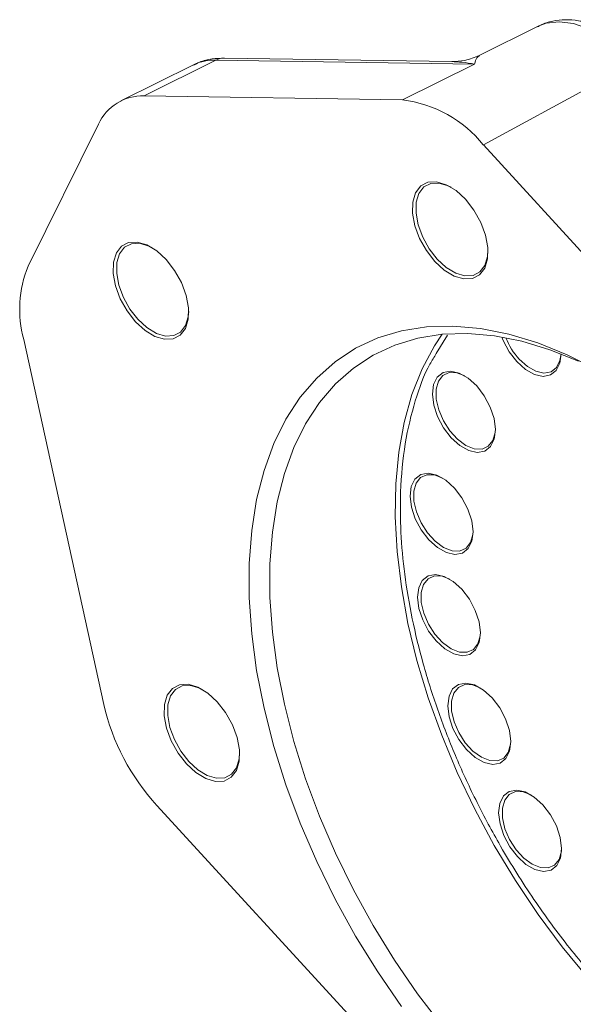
# Model space of a CAD drawing. Header units: inches. Extents: x 0.3 to 33.9, y 0.2 to 21.6.
# Tile 18 of 21: x 27.3 to 28.5, y 17.1 to 19.1. Entities that reach past the tile are written whole.
import ezdxf

# ---------------------------------------------------------------- set-up
doc = ezdxf.new("R2010")
doc.units = ezdxf.units.IN
doc.header["$MEASUREMENT"] = 0

msp = doc.modelspace()

# ---------------------------------------------------------------- linework, layer by layer
at = {"color": 7, "linetype": 'Continuous', "lineweight": 15}
for p, q in [((28.4058, 19.0863), (28.2854, 19.0268)), ((27.702, 19.0076), (27.5532, 18.934)), ((27.7477, 19.0174), (27.6008, 18.9442)), ((28.2757, 19.0091), (27.7477, 19.0174)), ((28.2292, 19.0141), (27.765, 19.0214)), ((28.2757, 19.0091), (28.1288, 18.9359)), ((28.6006, 19.0113), (28.2939, 18.8439)), ((27.6008, 18.9442), (28.1288, 18.9359)), ((27.364, 18.5962), (27.5075, 18.8865)), ((28.2939, 18.8439), (28.8056, 18.2861)), ((27.5184, 17.7012), (27.3549, 18.4468)), ((28.1386, 16.9371), (27.6269, 17.4949))]:
    msp.add_line(p, q, dxfattribs=at)
at = {"color": 8, "linetype": 'Continuous', "lineweight": 15}
msp.add_line((28.1978, 18.418), (28.2206, 18.4555), dxfattribs=at)
at = {"color": 8, "linetype": 'Continuous', "lineweight": 15, "flags": 128}
msp.add_lwpolyline([(28.6006, 19.0113), (28.571, 19.0401), (28.5401, 19.0636), (28.5089, 19.0809), (28.4782, 19.0917), (28.449, 19.0956), (28.4222, 19.0925), (28.4058, 19.0863)], dxfattribs=at)
at = {"color": 7, "linetype": 'Continuous', "lineweight": 15, "flags": 128}
for points in [[(28.2575, 18.7329), (28.2382, 18.7506), (28.218, 18.7628), (28.1984, 18.7687), (28.1807, 18.7678), (28.1661, 18.7602), (28.1555, 18.7464), (28.1498, 18.7274), (28.1493, 18.7044), (28.154, 18.679), (28.1637, 18.653), (28.1776, 18.6281), (28.1948, 18.606), (28.2141, 18.5882), (28.2343, 18.576), (28.2539, 18.5702), (28.2716, 18.5711), (28.2862, 18.5787), (28.2967, 18.5925), (28.3025, 18.6115), (28.303, 18.6345), (28.2982, 18.6599), (28.2886, 18.6859), (28.2747, 18.7108), (28.2575, 18.7329)], [(28.1623, 18.7449), (28.1724, 18.7581), (28.1863, 18.7653), (28.2032, 18.7662), (28.2219, 18.7606), (28.2279, 18.7576)], [(28.3034, 18.6269), (28.3025, 18.6162), (28.297, 18.598), (28.287, 18.5849), (28.2731, 18.5776), (28.2562, 18.5767), (28.2375, 18.5823), (28.2182, 18.594), (28.1998, 18.611), (28.1833, 18.632), (28.1701, 18.6558), (28.1609, 18.6806), (28.1564, 18.7048), (28.1569, 18.7268), (28.1623, 18.7449), (28.1623, 18.7449)], [(27.5441, 18.6233), (27.5384, 18.6043), (27.5379, 18.5813), (27.5426, 18.5559), (27.5522, 18.5299), (27.5661, 18.505), (27.5833, 18.4829), (27.6027, 18.4652), (27.6228, 18.4529), (27.6424, 18.4471), (27.6601, 18.448), (27.6748, 18.4556), (27.6853, 18.4694), (27.691, 18.4884), (27.6915, 18.5114), (27.6868, 18.5368), (27.6771, 18.5628), (27.6632, 18.5877), (27.646, 18.6098), (27.6267, 18.6275), (27.6065, 18.6397), (27.5869, 18.6456), (27.5692, 18.6447), (27.5546, 18.6371), (27.5441, 18.6233)], [(27.5883, 18.4879), (27.5719, 18.5089), (27.5586, 18.5327), (27.5494, 18.5575), (27.5449, 18.5817), (27.5454, 18.6037), (27.5508, 18.6218), (27.5609, 18.635), (27.5748, 18.6422), (27.5917, 18.6431), (27.6104, 18.6375), (27.6165, 18.6345)], [(27.6919, 18.5038), (27.691, 18.4931), (27.6856, 18.4749), (27.6755, 18.4618), (27.6616, 18.4545), (27.6447, 18.4536), (27.626, 18.4592), (27.6067, 18.4709), (27.5883, 18.4879)], [(28.5261, 18.3849), (28.4653, 18.4154), (28.4051, 18.4397), (28.3458, 18.4576), (28.2879, 18.4691), (28.2318, 18.4741), (28.1779, 18.4725), (28.1266, 18.4643), (28.0781, 18.4497), (28.0329, 18.4286), (27.9913, 18.4013), (27.9536, 18.3679), (27.9199, 18.3287), (27.8906, 18.284), (27.8659, 18.234), (27.8459, 18.1791), (27.8308, 18.1197), (27.8207, 18.0562), (27.8156, 17.989), (27.8156, 17.9187), (27.8207, 17.8457), (27.8308, 17.7705), (27.8459, 17.6936), (27.8659, 17.6156), (27.8907, 17.5371), (27.9199, 17.4585), (27.9536, 17.3805), (27.9914, 17.3035), (28.033, 17.2281), (28.0782, 17.1549), (28.1266, 17.0843)], [(28.2095, 17.0446), (28.1597, 17.1101), (28.1127, 17.1786), (28.0688, 17.2497), (28.0284, 17.3228), (27.9918, 17.3976), (27.9592, 17.4733), (27.9308, 17.5496), (27.9068, 17.6258), (27.8874, 17.7015), (27.8727, 17.776), (27.8629, 17.849), (27.858, 17.9199), (27.858, 17.9881), (27.8629, 18.0533), (27.8728, 18.1149), (27.8875, 18.1726), (27.9069, 18.2258), (27.9309, 18.2744), (27.9593, 18.3178), (27.9919, 18.3559), (28.0286, 18.3883), (28.069, 18.4148), (28.1128, 18.4352), (28.1598, 18.4495), (28.2096, 18.4574), (28.2619, 18.459), (28.3164, 18.4542), (28.3725, 18.443), (28.43, 18.4256), (28.4885, 18.4021)], [(28.2095, 18.4574), (28.1939, 18.4338), (28.1687, 18.3864), (28.1481, 18.3341), (28.1323, 18.2774), (28.1212, 18.2165), (28.1151, 18.152), (28.1139, 18.0843), (28.1177, 18.0138), (28.1264, 17.9411), (28.1399, 17.8667), (28.1583, 17.791), (28.1813, 17.7147), (28.2088, 17.6382), (28.2406, 17.5621), (28.2765, 17.487), (28.3161, 17.4133), (28.3594, 17.3415), (28.4058, 17.2722), (28.4552, 17.2059), (28.5072, 17.143), (28.5613, 17.084)], [(28.3318, 18.4517), (28.3347, 18.4445), (28.3468, 18.4217), (28.3623, 18.4015), (28.3799, 18.3856), (28.3982, 18.3752), (28.4158, 18.3713), (28.4311, 18.3741), (28.4429, 18.3834), (28.4503, 18.3984), (28.4528, 18.4172)], [(28.4527, 18.4172), (28.4505, 18.4035), (28.4435, 18.3893), (28.4323, 18.3805), (28.4178, 18.3779), (28.4012, 18.3816), (28.3839, 18.3914), (28.3673, 18.4064)], [(28.2803, 18.3517), (28.2627, 18.3676), (28.2444, 18.378), (28.2269, 18.3819), (28.2116, 18.3791), (28.1997, 18.3698), (28.1923, 18.3548), (28.1899, 18.3352), (28.1927, 18.3127), (28.2004, 18.2891), (28.2126, 18.2662), (28.2281, 18.246), (28.2457, 18.2301), (28.264, 18.2198), (28.2816, 18.2158), (28.2969, 18.2186), (28.3087, 18.2279), (28.3161, 18.2429), (28.3186, 18.2625), (28.3158, 18.285), (28.308, 18.3086), (28.2958, 18.3315), (28.2803, 18.3517)], [(28.3133, 18.2403), (28.3041, 18.2287), (28.2912, 18.2229), (28.2755, 18.2235), (28.2584, 18.2303), (28.2412, 18.2429), (28.2254, 18.2601), (28.2122, 18.2807), (28.2027, 18.3028), (28.1976, 18.3249), (28.1975, 18.345), (28.2022, 18.3615), (28.2114, 18.3731), (28.2243, 18.3789), (28.24, 18.3783), (28.256, 18.3721)], [(28.3185, 18.2638), (28.318, 18.2568), (28.3133, 18.2403)], [(28.2347, 18.1432), (28.2171, 18.1592), (28.1988, 18.1695), (28.1812, 18.1734), (28.1659, 18.1707), (28.1541, 18.1614), (28.1467, 18.1463), (28.1442, 18.1268), (28.147, 18.1043), (28.1548, 18.0806), (28.1669, 18.0578), (28.1825, 18.0376), (28.2001, 18.0217), (28.2184, 18.0113), (28.2359, 18.0074), (28.2512, 18.0101), (28.2631, 18.0194), (28.2705, 18.0345), (28.2729, 18.054), (28.2701, 18.0765), (28.2623, 18.1002), (28.2502, 18.123), (28.2347, 18.1432)], [(28.2677, 18.0319), (28.2585, 18.0202), (28.2455, 18.0145), (28.2299, 18.015), (28.2127, 18.0219), (28.1956, 18.0344), (28.1798, 18.0516), (28.1666, 18.0722), (28.1571, 18.0944), (28.152, 18.1164), (28.1518, 18.1365), (28.1565, 18.153), (28.1657, 18.1646), (28.1787, 18.1704), (28.1944, 18.1699), (28.2104, 18.1636)], [(28.2729, 18.0553), (28.2724, 18.0484), (28.2677, 18.0319)], [(28.2498, 17.9364), (28.2322, 17.9523), (28.2139, 17.9627), (28.1964, 17.9666), (28.1811, 17.9639), (28.1692, 17.9546), (28.1618, 17.9395), (28.1594, 17.92), (28.1622, 17.8974), (28.17, 17.8738), (28.1821, 17.851), (28.1976, 17.8308), (28.2152, 17.8148), (28.2335, 17.8045), (28.2511, 17.8005), (28.2664, 17.8033), (28.2782, 17.8126), (28.2856, 17.8276), (28.2881, 17.8472), (28.2853, 17.8697), (28.2775, 17.8934), (28.2653, 17.9162), (28.2498, 17.9364)], [(28.2828, 17.825), (28.2736, 17.8134), (28.2607, 17.8077), (28.245, 17.8082), (28.2279, 17.815), (28.2107, 17.8276), (28.1949, 17.8448), (28.1817, 17.8654), (28.1722, 17.8876), (28.1672, 17.9096), (28.167, 17.9297), (28.1717, 17.9462), (28.1809, 17.9578), (28.1938, 17.9636), (28.2095, 17.963), (28.2255, 17.9568)], [(28.288, 17.8485), (28.2875, 17.8416), (28.2828, 17.825)], [(27.7501, 17.7066), (27.7308, 17.7244), (27.7106, 17.7366), (27.691, 17.7424), (27.6733, 17.7415), (27.6587, 17.7339), (27.6481, 17.7201), (27.6424, 17.7011), (27.6419, 17.6781), (27.6466, 17.6528), (27.6563, 17.6267), (27.6702, 17.6018), (27.6874, 17.5797), (27.7067, 17.562), (27.7269, 17.5498), (27.7465, 17.5439), (27.7642, 17.5448), (27.7788, 17.5524), (27.7893, 17.5662), (27.795, 17.5852), (27.7956, 17.6082), (27.7908, 17.6336), (27.7812, 17.6596), (27.7673, 17.6845), (27.7501, 17.7066)], [(27.6923, 17.5847), (27.6759, 17.6058), (27.6627, 17.6295), (27.6535, 17.6544), (27.649, 17.6786), (27.6495, 17.7005), (27.6549, 17.7187), (27.6649, 17.7318), (27.6789, 17.7391), (27.6958, 17.7399), (27.7145, 17.7344), (27.7205, 17.7313)], [(28.3118, 17.7147), (28.2942, 17.7306), (28.2759, 17.741), (28.2584, 17.7449), (28.2431, 17.7421), (28.2312, 17.7329), (28.2238, 17.7178), (28.2214, 17.6983), (28.2242, 17.6757), (28.2319, 17.6521), (28.2441, 17.6293), (28.2596, 17.6091), (28.2772, 17.5931), (28.2955, 17.5828), (28.313, 17.5788), (28.3283, 17.5816), (28.3402, 17.5909), (28.3476, 17.6059), (28.35, 17.6255), (28.3473, 17.648), (28.3395, 17.6717), (28.3273, 17.6945), (28.3118, 17.7147)], [(28.3448, 17.6033), (28.3356, 17.5917), (28.3226, 17.586), (28.307, 17.5865), (28.2899, 17.5933), (28.2727, 17.6059), (28.2569, 17.6231), (28.2437, 17.6437), (28.2342, 17.6659), (28.2291, 17.6879), (28.229, 17.708), (28.2337, 17.7245), (28.2429, 17.7361), (28.2558, 17.7419), (28.2715, 17.7413), (28.2875, 17.7351)], [(28.35, 17.6268), (28.3495, 17.6199), (28.3448, 17.6033)], [(27.796, 17.6007), (27.7951, 17.5899), (27.7896, 17.5718), (27.7796, 17.5586), (27.7657, 17.5513), (27.7487, 17.5505), (27.73, 17.5561), (27.7108, 17.5677), (27.6923, 17.5847)], [(28.4156, 17.4961), (28.398, 17.512), (28.3797, 17.5224), (28.3622, 17.5263), (28.3469, 17.5235), (28.335, 17.5143), (28.3276, 17.4992), (28.3252, 17.4796), (28.328, 17.4571), (28.3358, 17.4335), (28.3479, 17.4106), (28.3634, 17.3904), (28.381, 17.3745), (28.3993, 17.3642), (28.4169, 17.3602), (28.4322, 17.363), (28.444, 17.3723), (28.4514, 17.3873), (28.4539, 17.4069), (28.4511, 17.4294), (28.4433, 17.4531), (28.4312, 17.4759), (28.4156, 17.4961)], [(28.4486, 17.3847), (28.4394, 17.3731), (28.4265, 17.3674), (28.4108, 17.3679), (28.3937, 17.3747), (28.3765, 17.3873), (28.3607, 17.4045), (28.3475, 17.4251), (28.338, 17.4473), (28.333, 17.4693), (28.3328, 17.4894), (28.3375, 17.5059), (28.3467, 17.5175), (28.3597, 17.5233), (28.3753, 17.5227), (28.3913, 17.5165)], [(28.4538, 17.4082), (28.4533, 17.4012), (28.4486, 17.3847)]]:
    msp.add_lwpolyline(points, dxfattribs=at)
at = {"color": 8, "linetype": 'Continuous', "lineweight": 15}
msp.add_arc((27.7448, 18.9194), 0.0981, 88.2563, 115.8475, dxfattribs=at)
at = {"color": 7, "linetype": 'Continuous', "lineweight": 15}
for centre, radius, start, end in [((27.7645, 18.9845), 0.0369, 89.2259, 116.9833), ((27.5974, 18.8455), 0.0987, 87.9908, 155.46), ((28.0993, 18.6889), 0.2488, 38.55, 83.1911), ((27.5789, 18.5081), 0.2323, 157.7082, 195.3117), ((28.4753, 18.5046), 0.146, 201.845, 222.2437), ((27.9665, 17.8053), 0.4601, 193.0724, 222.4288)]:
    msp.add_arc(centre, radius, start, end, dxfattribs=at)
for points, knots in [([(28.6253, 19.0158), (28.6195, 19.022), (28.607, 19.035), (28.5865, 19.0525), (28.5638, 19.0686), (28.5397, 19.0819), (28.5144, 19.0921), (28.4883, 19.0984), (28.4617, 19.1005), (28.4356, 19.0973), (28.4163, 19.0921), (28.4069, 19.0865), (28.405, 19.0853)], [0, 0, 0, 0, 0.09181, 0.194169, 0.300383, 0.409626, 0.520993, 0.633402, 0.745983, 0.858598, 0.972343, 1, 1, 1, 1]), ([(28.2859, 19.027), (28.2761, 19.0229), (28.2578, 19.0153), (28.2383, 19.0145), (28.2293, 19.0141)], [0, 0, 0, 0, 0.5344602, 1, 1, 1, 1]), ([(27.765, 19.0213), (27.7566, 19.021), (27.7392, 19.0205), (27.7178, 19.0153), (27.706, 19.009), (27.7021, 19.0069)], [0, 0, 0, 0, 0.385136, 0.796939, 1, 1, 1, 1]), ([(29.0596, 16.7984), (29.0431, 16.8013), (29.0038, 16.8082), (28.9397, 16.8301), (28.8687, 16.8617), (28.791, 16.9058), (28.708, 16.9639), (28.6219, 17.0371), (28.5407, 17.119), (28.4638, 17.2095), (28.391, 17.3094), (28.3288, 17.4097), (28.2773, 17.5065), (28.2355, 17.5977), (28.1995, 17.6905), (28.17, 17.7841), (28.1475, 17.8767), (28.1323, 17.9668), (28.1244, 18.0535), (28.1237, 18.1435), (28.1323, 18.2345), (28.1533, 18.3214), (28.1754, 18.3826), (28.1934, 18.4109), (28.1978, 18.418)], [0, 0, 0, 0, 0.031514, 0.075094, 0.117762, 0.160435, 0.215014, 0.268105, 0.319601, 0.371092, 0.424183, 0.478766, 0.521435, 0.564107, 0.607683, 0.651263, 0.694839, 0.73842, 0.781088, 0.82376, 0.87834, 0.93143, 0.982926, 1, 1, 1, 1])]:
    msp.add_open_spline(points, degree=3, knots=knots, dxfattribs=at)
at = {"color": 8, "linetype": 'Continuous', "lineweight": 15}
for points, knots in [([(28.2857, 19.0261), (28.284, 19.0252), (28.28, 19.0229), (28.2773, 19.0141), (28.2757, 19.0091)], [0, 0, 0, 0, 0.429509, 1, 1, 1, 1]), ([(28.2292, 19.0141), (28.2362, 19.0138), (28.2515, 19.0133), (28.2673, 19.0106), (28.2757, 19.0091)], [0, 0, 0, 0, 0.461909, 1, 1, 1, 1])]:
    msp.add_open_spline(points, degree=3, knots=knots, dxfattribs=at)

doc.saveas('drawing.dxf')
